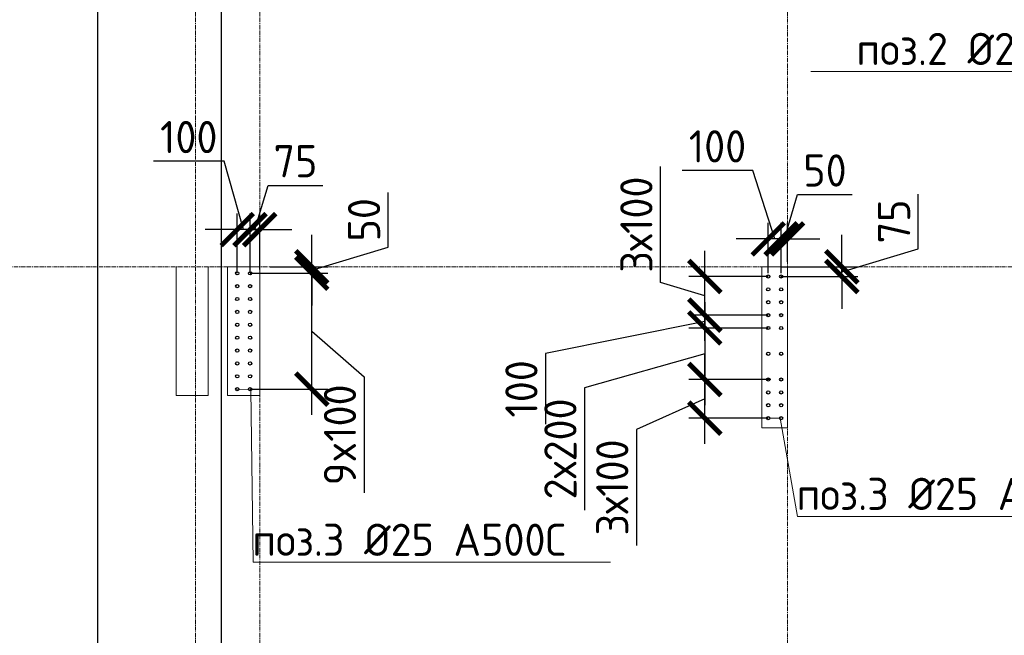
# Model space of a CAD drawing. Header units: millimetres. Extents: x -56135 to 1694203, y -446411 to -23139.
# Tile 206 of 256: x 958893 to 966542, y -124661 to -119880. Entities that reach past the tile are written whole.
import ezdxf
from ezdxf import colors
from ezdxf.entities.mleader import LeaderData, LeaderLine
from ezdxf.math import Vec2, Vec3

# ---------------------------------------------------------------- set-up
doc = ezdxf.new("R2010")
doc.units = ezdxf.units.MM
for name, pattern in [('01 Штриховая _4 мм_', [6, 3.5, -2.5]), ('______5', [1100, 800, -100, 100, -100]), ('HIDDEN2', [4.7625, 3.175, -1.5875]), ('осевая', [50.8, 31.75, -6.35, 6.35, -6.35])]:
    doc.linetypes.add(name, pattern=pattern)
for name, color, linetype, lineweight in [('0 Фундамент', 5, 'Continuous', 30), ('1 Стены', 3, 'Continuous', 30), ('Оси', 40, '______5', 18), ('подоснова', 151, 'Continuous', 5), ('РАЗМЕРЫ', 1, 'Continuous', 9), ('СТЕНЫ', 3, 'Continuous', 30)]:
    doc.layers.add(name, color=color, linetype=linetype, lineweight=lineweight)
doc.styles.add('GOST-2.304_Type-B', font='GOST_Common.ttf')
doc.dimstyles.new('СПДС', dxfattribs={"dimscale": 100, "dimtxt": 2.5, "dimasz": 2.5, "dimexe": 1.25, "dimexo": 0, "dimtad": 1, "dimdec": 0, "dimtxsty": 'GOST-2.304_Type-B', "dimblk": 'ARCHTICK', "dimcen": 2.5, "dimdle": 2, "dimadec": 0, "dimazin": 2, "dimtfac": 0.75, "dimtdec": 0, "dimtmove": 1, "dimatfit": 3, "dimfxl": 1, "dimtolj": 1, "dimarcsym": 1})

# ---------------------------------------------------------------- blocks, each defined once
blk = doc.blocks.new('оси 2.2-2.3')
at = {"layer": 'Оси', "color": 16, "linetype": 'осевая', "lineweight": 0, "transparency": 33554687}
for p, q in [((478554.9, -104267.9), (478554.9, -134893.5)), ((473954.9, -105027.5), (473954.9, -134138.1)), ((474454.9, -105027.5), (474454.9, -134138.1)), ((468076.3, -121995.4), (524372.9, -121995.4))]:
    blk.add_line(p, q, dxfattribs=at)
blk = doc.blocks.new('_ArchTick')
at = {"color": 0, "linetype": 'ByBlock', "const_width": 0.15}
blk.add_lwpolyline([(-0.5, -0.5), (0.5, 0.5)], dxfattribs=at)
blk = doc.blocks.new('*D284')
at = {"layer": 'DEFPOINTS', "color": 0, "transparency": 16777216}
for p in [(959501.7, -106299.2), (960758.3, -106299.2), (960826.5, -128199.2)]:
    blk.add_point(p, dxfattribs=at)
at = {"layer": 'РАЗМЕРЫ', "color": 0, "lineweight": -2, "transparency": 16777216}
for p, q in [((959501.7, -128399.2), (959501.7, -106099.2)), ((960758.3, -106299.2), (959376.7, -106299.2)), ((960826.5, -128199.2), (959376.7, -128199.2))]:
    blk.add_line(p, q, dxfattribs=at)
at = {"layer": 'РАЗМЕРЫ', "color": 0, "lineweight": -2, "transparency": 16777216, "xscale": 250, "yscale": 250, "zscale": 250}
for p, rotation in [((959501.7, -106299.2), 90), ((959501.7, -128199.2), 270)]:
    blk.add_blockref('_ArchTick', p, dxfattribs=dict(at, rotation=rotation))
at = {"layer": 'РАЗМЕРЫ', "color": 0, "transparency": 16777216, "insert": (959314.2, -117249.2), "char_height": 250, "attachment_point": 5, "rotation": 90, "style": 'GOST-2.304_Type-B'}
blk.add_mtext('\\A1;21900', dxfattribs=at)
blk = doc.blocks.new('стены тп')
at = {"layer": '1 Стены', "color": 252, "linetype": 'HIDDEN2', "lineweight": 0, "true_color": 0x939598}
for p, q in [((862590.6, -203025.6), (862340.6, -203025.6)), ((862340.6, -203025.6), (862340.6, -204025.6)), ((862590.6, -204025.6), (862590.6, -203025.6)), ((866570.6, -203025.6), (866490.6, -203025.6)), ((866490.6, -203025.6), (866490.6, -204275.6)), ((866690.6, -203025.6), (866570.6, -203025.6)), ((866690.6, -204275.6), (866690.6, -203025.6)), ((862340.6, -204025.6), (862590.6, -204025.6)), ((866490.6, -204275.6), (866570.6, -204275.6)), ((866570.6, -204275.6), (866690.6, -204275.6))]:
    blk.add_line(p, q, dxfattribs=at)
blk = doc.blocks.new('*D448')
at = {"layer": 'DEFPOINTS', "color": 0, "transparency": 16777216}
for p in [(964215.3, -122674.2), (964708.3, -122674.2, -360), (964708.3, -122974.2, -360)]:
    blk.add_point(p, dxfattribs=at)
at = {"layer": 'РАЗМЕРЫ', "color": 0, "lineweight": -2, "transparency": 16777216}
for p, q in [((964215.3, -123174.2), (964215.3, -122474.2)), ((964708.3, -122674.2), (964090.3, -122674.2)), ((964215.3, -122824.2), (963684, -123062.3)), ((964708.3, -122974.2), (964090.3, -122974.2)), ((963684, -123062.3), (963684, -123962.3))]:
    blk.add_line(p, q, dxfattribs=at)
at = {"layer": 'РАЗМЕРЫ', "color": 0, "lineweight": -2, "transparency": 16777216, "xscale": 250, "yscale": 250, "zscale": 250}
for p, rotation in [((964215.3, -122674.2), 90), ((964215.3, -122974.2), 270)]:
    blk.add_blockref('_ArchTick', p, dxfattribs=dict(at, rotation=rotation))
at = {"layer": 'РАЗМЕРЫ', "color": 0, "transparency": 16777216, "insert": (963496.5, -123512.3), "char_height": 250, "attachment_point": 5, "rotation": 90, "style": 'GOST-2.304_Type-B'}
blk.add_mtext('\\A1;3х100', dxfattribs=at)
blk = doc.blocks.new('*D449')
at = {"layer": 'DEFPOINTS', "color": 0, "transparency": 16777216}
for p in [(964215.3, -121874.2), (964708.3, -121874.2, -360), (964708.3, -122174.2, -360)]:
    blk.add_point(p, dxfattribs=at)
at = {"layer": 'РАЗМЕРЫ', "color": 0, "lineweight": -2, "transparency": 16777216}
for p, q in [((963871.5, -121921), (963871.5, -121021)), ((964215.3, -122374.2), (964215.3, -121674.2)), ((964708.3, -121874.2), (964090.3, -121874.2)), ((964215.3, -122024.2), (963871.5, -121921)), ((964708.3, -122174.2), (964090.3, -122174.2))]:
    blk.add_line(p, q, dxfattribs=at)
at = {"layer": 'РАЗМЕРЫ', "color": 0, "lineweight": -2, "transparency": 16777216, "xscale": 250, "yscale": 250, "zscale": 250}
for p, rotation in [((964215.3, -121874.2), 90), ((964215.3, -122174.2), 270)]:
    blk.add_blockref('_ArchTick', p, dxfattribs=dict(at, rotation=rotation))
at = {"layer": 'РАЗМЕРЫ', "color": 0, "transparency": 16777216, "insert": (963684, -121471), "char_height": 250, "attachment_point": 5, "rotation": 90, "style": 'GOST-2.304_Type-B'}
blk.add_mtext('\\A1;3х100', dxfattribs=at)
blk = doc.blocks.new('*D450')
at = {"layer": 'DEFPOINTS', "color": 0, "transparency": 16777216}
for p in [(964708.3, -122274.2, -360), (964215.3, -122674.2), (964728.3, -122674.2, -360)]:
    blk.add_point(p, dxfattribs=at)
at = {"layer": 'РАЗМЕРЫ', "color": 0, "lineweight": -2, "transparency": 16777216}
for p, q in [((964215.3, -122074.2), (964215.3, -122874.2)), ((964708.3, -122274.2), (964090.3, -122274.2)), ((964215.3, -122474.2), (963281.3, -122738.4)), ((964728.3, -122674.2), (964090.3, -122674.2)), ((963281.3, -122738.4), (963281.3, -123688.4))]:
    blk.add_line(p, q, dxfattribs=at)
at = {"layer": 'РАЗМЕРЫ', "color": 0, "lineweight": -2, "transparency": 16777216, "xscale": 250, "yscale": 250, "zscale": 250}
for p, rotation in [((964215.3, -122274.2), 90), ((964215.3, -122674.2), 270)]:
    blk.add_blockref('_ArchTick', p, dxfattribs=dict(at, rotation=rotation))
at = {"layer": 'РАЗМЕРЫ', "color": 0, "transparency": 16777216, "insert": (963093.8, -123213.4), "char_height": 250, "attachment_point": 5, "rotation": 90, "style": 'GOST-2.304_Type-B'}
blk.add_mtext('\\A1;2х200', dxfattribs=at)
blk = doc.blocks.new('*D345')
at = {"layer": 'DEFPOINTS', "color": 0, "transparency": 16777216}
for p in [(964215.3, -122174.2), (964615.7, -122174.2), (964658.3, -122274.2)]:
    blk.add_point(p, dxfattribs=at)
at = {"layer": 'РАЗМЕРЫ', "color": 0, "lineweight": -2, "transparency": 16777216}
for p, q in [((964215.3, -122174.2), (964215.3, -121924.2)), ((964215.3, -122224.2), (962978.5, -122472)), ((964615.7, -122174.2), (964090.3, -122174.2)), ((964215.3, -122274.2), (964215.3, -122174.2)), ((964215.3, -122274.2), (964215.3, -122174.2)), ((964658.3, -122274.2), (964090.3, -122274.2)), ((964215.3, -122274.2), (964215.3, -122524.2)), ((962978.5, -122472), (962978.5, -123022))]:
    blk.add_line(p, q, dxfattribs=at)
at = {"layer": 'РАЗМЕРЫ', "color": 0, "lineweight": -2, "transparency": 16777216, "xscale": 250, "yscale": 250, "zscale": 250}
for p, rotation in [((964215.3, -122174.2), 270), ((964215.3, -122274.2), 90)]:
    blk.add_blockref('_ArchTick', p, dxfattribs=dict(at, rotation=rotation))
at = {"layer": 'РАЗМЕРЫ', "color": 0, "transparency": 16777216, "insert": (962791, -122747), "char_height": 250, "attachment_point": 5, "rotation": 90, "style": 'GOST-2.304_Type-B'}
blk.add_mtext('\\A1;100', dxfattribs=at)
blk = doc.blocks.new('*D451')
at = {"layer": 'DEFPOINTS', "color": 0, "transparency": 16777216}
for p in [(964808.7, -121799.2, -360), (965279.8, -121799.2), (964808.7, -121874.2, -360)]:
    blk.add_point(p, dxfattribs=at)
at = {"layer": 'РАЗМЕРЫ', "color": 0, "lineweight": -2, "transparency": 16777216}
for p, q in [((965873.6, -121658.5), (965873.6, -121234.7)), ((965279.8, -121799.2), (965279.8, -121549.2)), ((965279.8, -121836.7), (965873.6, -121658.5)), ((964808.7, -121799.2), (965404.8, -121799.2)), ((965279.8, -121874.2), (965279.8, -121799.2)), ((965279.8, -121874.2), (965279.8, -121799.2)), ((964808.7, -121874.2), (965404.8, -121874.2)), ((965279.8, -121874.2), (965279.8, -122124.2))]:
    blk.add_line(p, q, dxfattribs=at)
at = {"layer": 'РАЗМЕРЫ', "color": 0, "lineweight": -2, "transparency": 16777216, "xscale": 250, "yscale": 250, "zscale": 250}
for p, rotation in [((965279.8, -121799.2), 270), ((965279.8, -121874.2), 90)]:
    blk.add_blockref('_ArchTick', p, dxfattribs=dict(at, rotation=rotation))
at = {"layer": 'РАЗМЕРЫ', "color": 0, "transparency": 16777216, "insert": (965686.1, -121446.6), "char_height": 250, "attachment_point": 5, "rotation": 90, "style": 'GOST-2.304_Type-B'}
blk.add_mtext('\\A1;75', dxfattribs=at)
blk = doc.blocks.new('*D346')
at = {"layer": 'DEFPOINTS', "color": 0, "transparency": 16777216}
for p in [(964808.7, -121581.9), (964858.2, -121760.9), (964808.7, -121849.2)]:
    blk.add_point(p, dxfattribs=at)
at = {"layer": 'РАЗМЕРЫ', "color": 0, "lineweight": -2, "transparency": 16777216}
for p, q in [((964833.4, -121581.9), (964936.5, -121238.2)), ((964936.5, -121238.2), (965361.5, -121238.2)), ((964808.7, -121849.2), (964808.7, -121456.9)), ((964858.2, -121760.9), (964858.2, -121456.9)), ((964808.7, -121581.9), (964558.7, -121581.9)), ((964858.2, -121581.9), (964808.7, -121581.9)), ((964858.2, -121581.9), (964808.7, -121581.9)), ((964858.2, -121581.9), (965108.2, -121581.9))]:
    blk.add_line(p, q, dxfattribs=at)
at = {"layer": 'РАЗМЕРЫ', "color": 0, "lineweight": -2, "transparency": 16777216, "xscale": 250, "yscale": 250, "zscale": 250}
blk.add_blockref('_ArchTick', (964808.7, -121581.9), dxfattribs=at)
at = {"layer": 'РАЗМЕРЫ', "color": 0, "lineweight": -2, "transparency": 16777216, "xscale": 250, "yscale": 250, "zscale": 250, "rotation": 180}
blk.add_blockref('_ArchTick', (964858.2, -121581.9), dxfattribs=at)
at = {"layer": 'РАЗМЕРЫ', "color": 0, "transparency": 16777216, "insert": (965149, -121050.7), "char_height": 250, "attachment_point": 5, "style": 'GOST-2.304_Type-B'}
blk.add_mtext('\\A1;50', dxfattribs=at)
blk = doc.blocks.new('_None')
blk = doc.blocks.new('*D304')
at = {"layer": 'DEFPOINTS', "color": 0, "transparency": 16777216}
for p in [(964708.3, -121581.9), (964708.3, -121849.2, -360), (964808.7, -121849.2)]:
    blk.add_point(p, dxfattribs=at)
at = {"layer": 'РАЗМЕРЫ', "color": 0, "lineweight": -2, "transparency": 16777216}
for p, q in [((964589.2, -121050.7), (964039.2, -121050.7)), ((964758.5, -121581.9), (964589.2, -121050.7)), ((964708.3, -121849.2), (964708.3, -121456.9)), ((964808.7, -121849.2), (964808.7, -121456.9)), ((964708.3, -121581.9), (964458.3, -121581.9)), ((964808.7, -121581.9), (964708.3, -121581.9)), ((964808.7, -121581.9), (964708.3, -121581.9)), ((964808.7, -121581.9), (965058.7, -121581.9))]:
    blk.add_line(p, q, dxfattribs=at)
at = {"layer": 'РАЗМЕРЫ', "color": 0, "lineweight": -2, "transparency": 16777216, "xscale": 250, "yscale": 250, "zscale": 250}
blk.add_blockref('_ArchTick', (964708.3, -121581.9), dxfattribs=at)
at = {"layer": 'РАЗМЕРЫ', "color": 0, "lineweight": -2, "transparency": 16777216, "xscale": 250, "yscale": 250, "zscale": 250, "rotation": 180}
blk.add_blockref('_ArchTick', (964808.7, -121581.9), dxfattribs=at)
at = {"layer": 'РАЗМЕРЫ', "color": 0, "transparency": 16777216, "insert": (964314.2, -120863.2), "char_height": 250, "attachment_point": 5, "style": 'GOST-2.304_Type-B'}
blk.add_mtext('\\A1;100', dxfattribs=at)
blk = doc.blocks.new('*D647')
at = {"layer": 'DEFPOINTS', "color": 0, "transparency": 16777216}
for p in [(960683.2, -121849.2), (961162.4, -121849.2), (960683.2, -122749.2)]:
    blk.add_point(p, dxfattribs=at)
at = {"layer": 'РАЗМЕРЫ', "color": 0, "lineweight": -2, "transparency": 16777216}
for p, q in [((961162.4, -122949.2), (961162.4, -121649.2)), ((960683.2, -121849.2), (961287.4, -121849.2)), ((961162.4, -122299.2), (961568.7, -122653.9)), ((961568.7, -122653.9), (961568.7, -123553.9)), ((960683.2, -122749.2), (961287.4, -122749.2))]:
    blk.add_line(p, q, dxfattribs=at)
at = {"layer": 'РАЗМЕРЫ', "color": 0, "lineweight": -2, "transparency": 16777216, "xscale": 250, "yscale": 250, "zscale": 250}
for p, rotation in [((961162.4, -121849.2), 90), ((961162.4, -122749.2), 270)]:
    blk.add_blockref('_ArchTick', p, dxfattribs=dict(at, rotation=rotation))
at = {"layer": 'РАЗМЕРЫ', "color": 0, "transparency": 16777216, "insert": (961381.2, -123103.9), "char_height": 250, "attachment_point": 5, "rotation": 90, "style": 'GOST-2.304_Type-B'}
blk.add_mtext('\\A1;9x100', dxfattribs=at)
blk = doc.blocks.new('*D648')
at = {"layer": 'DEFPOINTS', "color": 0, "transparency": 16777216}
for p in [(960838.1, -121799.2), (961162.4, -121799.2), (960838.1, -121849.2)]:
    blk.add_point(p, dxfattribs=at)
at = {"layer": 'РАЗМЕРЫ', "color": 0, "lineweight": -2, "transparency": 16777216}
for p, q in [((961756.2, -121646), (961756.2, -121221)), ((961162.4, -121799.2), (961162.4, -121549.2)), ((961162.4, -121824.2), (961756.2, -121646)), ((960838.1, -121799.2), (961287.4, -121799.2)), ((961162.4, -121849.2), (961162.4, -121799.2)), ((961162.4, -121849.2), (961162.4, -121799.2)), ((960838.1, -121849.2), (961287.4, -121849.2)), ((961162.4, -121849.2), (961162.4, -122099.2))]:
    blk.add_line(p, q, dxfattribs=at)
at = {"layer": 'РАЗМЕРЫ', "color": 0, "lineweight": -2, "transparency": 16777216, "xscale": 250, "yscale": 250, "zscale": 250}
for p, rotation in [((961162.4, -121799.2), 270), ((961162.4, -121849.2), 90)]:
    blk.add_blockref('_ArchTick', p, dxfattribs=dict(at, rotation=rotation))
at = {"layer": 'РАЗМЕРЫ', "color": 0, "transparency": 16777216, "insert": (961568.7, -121433.5), "char_height": 250, "attachment_point": 5, "rotation": 90, "style": 'GOST-2.304_Type-B'}
blk.add_mtext('\\A1;50', dxfattribs=at)
blk = doc.blocks.new('*D649')
at = {"layer": 'DEFPOINTS', "color": 0, "transparency": 16777216}
for p in [(960683.2, -121510), (960758.2, -121820.8), (960683.2, -121849.2)]:
    blk.add_point(p, dxfattribs=at)
at = {"layer": 'РАЗМЕРЫ', "color": 0, "lineweight": -2, "transparency": 16777216}
for p, q in [((960720.7, -121510), (960823.8, -121166.3)), ((960823.8, -121166.3), (961247.7, -121166.3)), ((960683.2, -121849.2), (960683.2, -121385)), ((960758.2, -121820.8), (960758.2, -121385)), ((960683.2, -121510), (960433.2, -121510)), ((960758.2, -121510), (960683.2, -121510)), ((960758.2, -121510), (960683.2, -121510)), ((960758.2, -121510), (961008.2, -121510))]:
    blk.add_line(p, q, dxfattribs=at)
at = {"layer": 'РАЗМЕРЫ', "color": 0, "lineweight": -2, "transparency": 16777216, "xscale": 250, "yscale": 250, "zscale": 250}
blk.add_blockref('_ArchTick', (960683.2, -121510), dxfattribs=at)
at = {"layer": 'РАЗМЕРЫ', "color": 0, "lineweight": -2, "transparency": 16777216, "xscale": 250, "yscale": 250, "zscale": 250, "rotation": 180}
blk.add_blockref('_ArchTick', (960758.2, -121510), dxfattribs=at)
at = {"layer": 'РАЗМЕРЫ', "color": 0, "transparency": 16777216, "insert": (961035.7, -120978.8), "char_height": 250, "attachment_point": 5, "style": 'GOST-2.304_Type-B'}
blk.add_mtext('\\A1;75', dxfattribs=at)
blk = doc.blocks.new('*D650')
at = {"layer": 'DEFPOINTS', "color": 0, "transparency": 16777216}
for p in [(960583.2, -121510), (960683.2, -121799.2), (960583.2, -121849.2)]:
    blk.add_point(p, dxfattribs=at)
at = {"layer": 'РАЗМЕРЫ', "color": 0, "lineweight": -2, "transparency": 16777216}
for p, q in [((960481.8, -120978.8), (959931.8, -120978.8)), ((960633.2, -121510), (960481.8, -120978.8)), ((960583.2, -121849.2), (960583.2, -121385)), ((960683.2, -121799.2), (960683.2, -121385)), ((960583.2, -121510), (960333.2, -121510)), ((960683.2, -121510), (960583.2, -121510)), ((960683.2, -121510), (960583.2, -121510)), ((960683.2, -121510), (960933.2, -121510))]:
    blk.add_line(p, q, dxfattribs=at)
at = {"layer": 'РАЗМЕРЫ', "color": 0, "lineweight": -2, "transparency": 16777216, "xscale": 250, "yscale": 250, "zscale": 250}
blk.add_blockref('_ArchTick', (960583.2, -121510), dxfattribs=at)
at = {"layer": 'РАЗМЕРЫ', "color": 0, "lineweight": -2, "transparency": 16777216, "xscale": 250, "yscale": 250, "zscale": 250, "rotation": 180}
blk.add_blockref('_ArchTick', (960683.2, -121510), dxfattribs=at)
at = {"layer": 'РАЗМЕРЫ', "color": 0, "transparency": 16777216, "insert": (960206.8, -120791.3), "char_height": 250, "attachment_point": 5, "style": 'GOST-2.304_Type-B'}
blk.add_mtext('\\A1;100', dxfattribs=at)
blk = doc.blocks.new('стены  тп')
at = {"layer": 'СТЕНЫ', "color": 251, "linetype": '01 Штриховая _4 мм_', "lineweight": 0, "true_color": 0x636466}
for p, q in [((542712.3, -332125.7, 3100), (542462.3, -332125.7, 3100)), ((542462.3, -332125.7, 3100), (542462.3, -333125.7, 3100)), ((542712.3, -333125.7, 3100), (542712.3, -332125.7, 3100)), ((546692.3, -332125.7, 3100), (546612.3, -332125.7, 3100)), ((546612.3, -332125.7, 3100), (546612.3, -333375.7, 3100)), ((546812.3, -332125.7, 3100), (546692.3, -332125.7, 3100)), ((546812.3, -333375.7, 3100), (546812.3, -332125.7, 3100)), ((542462.3, -333125.7, 3100), (542712.3, -333125.7, 3100)), ((546612.3, -333375.7, 3100), (546692.3, -333375.7, 3100)), ((546692.3, -333375.7, 3100), (546812.3, -333375.7, 3100))]:
    blk.add_line(p, q, dxfattribs=at)

msp = doc.modelspace()

# ---------------------------------------------------------------- linework, layer by layer
at = {"layer": '0 Фундамент'}
msp.add_lwpolyline([(960458, -105949.2), (960458, -130129.2), (967808, -130129.2), (967808, -130129.2), (980308, -130129.2), (980308, -130129.2), (982658, -130129.2), (982658, -130129.2), (1008108, -130129.2), (1008108, -126049.2), (1009588, -126049.2), (1009588, -117449.2), (1008108, -117449.2), (1008108, -105949.2), (960458, -105949.2)], dxfattribs=at)
at = {"layer": '1 Стены', "color": 252, "lineweight": 0, "true_color": 0x939598}
for p, q in [((960108.2, -121799.2), (960108.2, -122799.2)), ((960358.2, -122799.2), (960358.2, -121799.2)), ((964658.3, -123049.1, -360), (964658.3, -121799.1, -360)), ((964658.3, -121799.1, -360), (964858.3, -121799.1, -360)), ((964658.3, -123049.2, -360), (964658.3, -121799.2, -360)), ((964658.3, -121799.2, -360), (964858.3, -121799.2, -360)), ((964858.3, -121799.1, -360), (964858.3, -123049.2, -360)), ((960108.2, -122799.2), (960358.2, -122799.2)), ((964858.3, -123049.1, -360), (964658.3, -123049.1, -360)), ((964858.3, -123049.2, -360), (964658.3, -123049.2, -360))]:
    msp.add_line(p, q, dxfattribs=at)
at = {"layer": 'РАЗМЕРЫ', "color": 1, "linetype": 'Continuous', "lineweight": 30}
for centre in [(960583.2, -121849.2), (960683.2, -121849.2), (964708.3, -121874.2, -360), (964808.7, -121874.2, -360), (960583.2, -121949.2), (960683.2, -121949.2), (964708.3, -121974.2, -360), (964808.7, -121974.2, -360), (960583.2, -122049.2), (960683.2, -122049.2), (964708.3, -122074.2, -360), (964808.7, -122074.2, -360), (960583.2, -122149.2), (960683.2, -122149.2), (964708.3, -122174.2, -360), (964808.7, -122174.2, -360), (960583.2, -122249.2), (960683.2, -122249.2), (964708.3, -122274.2, -360), (964808.7, -122274.2, -360), (960583.2, -122349.2), (960683.2, -122349.2), (960583.2, -122449.2), (960683.2, -122449.2), (964708.3, -122474.2, -360), (964808.7, -122474.2, -360), (960583.2, -122549.2), (960683.2, -122549.2), (960583.2, -122649.2), (960683.2, -122649.2), (964708.3, -122674.2, -360), (964808.7, -122674.2, -360), (960583.2, -122749.2), (960683.2, -122749.2), (964708.3, -122774.2, -360), (964808.7, -122774.2, -360), (964708.3, -122874.2, -360), (964808.7, -122874.2, -360), (964708.3, -122974.2, -360), (964808.7, -122974.2, -360)]:
    msp.add_circle(centre, 12.5, dxfattribs=at)

# ---------------------------------------------------------------- block references
at = {"layer": 'РАЗМЕРЫ', "color": 1}
for name, p in [('оси 2.2-2.3', (486303.3, 196.2)), ('стены тп', (98167.6, 81226.5))]:
    msp.add_blockref(name, p, dxfattribs=at)
at = {"layer": 'РАЗМЕРЫ'}
msp.add_blockref('стены  тп', (418045.9, 210326.6, -3100), dxfattribs=at)

# ---------------------------------------------------------------- dimensions: what is measured, and where the dimension line sits
at = {"layer": 'РАЗМЕРЫ', "color": 1}
for base, p1, p2, picture, middle in [((959501.7, -106299.2), (960826.5, -128199.2), (960758.3, -106299.2), '*D284', (959314.2, -117249.2)), ((961162.4, -121799.2), (960838.1, -121849.2), (960838.1, -121799.2), '*D648', (961568.7, -121583.5))]:
    dim = msp.add_linear_dim(base=base, p1=p1, p2=p2, angle=90, dimstyle='СПДС', dxfattribs=at)
    dim.commit()
    dim.dimension.update_dxf_attribs({"geometry": picture, "text_midpoint": middle})
dim = msp.add_linear_dim(base=(960583.2, -121510), p1=(960683.2, -121799.2), p2=(960583.2, -121849.2), dimstyle='СПДС', dxfattribs=at)
dim.commit()
dim.dimension.update_dxf_attribs({"geometry": '*D650', "text_midpoint": (960419.3, -120978.8), "dimtype": 160})
at = {"layer": 'РАЗМЕРЫ'}
dim = msp.add_linear_dim(base=(964708.3, -121581.9), p1=(964808.7, -121849.2), p2=(964708.3, -121849.2, -360), dimstyle='СПДС', dxfattribs=at)
dim.commit()
dim.dimension.update_dxf_attribs({"geometry": '*D304', "text_midpoint": (964526.7, -121050.7), "dimtype": 160})
at = {"layer": 'РАЗМЕРЫ', "color": 1}
dim = msp.add_linear_dim(base=(960683.2, -121510), p1=(960758.2, -121820.8), p2=(960683.2, -121849.2), dimstyle='СПДС', dxfattribs=at)
dim.commit()
dim.dimension.update_dxf_attribs({"geometry": '*D649', "text_midpoint": (960886.3, -120978.8)})
at = {"layer": 'РАЗМЕРЫ'}
dim = msp.add_linear_dim(base=(964808.6641, -121581.9485), p1=(964858.17, -121760.871), p2=(964808.6641, -121849.1558), dimstyle='СПДС', dxfattribs=at)
dim.commit()
dim.dimension.update_dxf_attribs({"geometry": '*D346', "text_midpoint": (964999.042, -121050.6985)})
dim = msp.add_linear_dim(base=(964215.3, -121874.2), p1=(964708.3, -122174.2, -360), p2=(964708.3, -121874.2, -360), angle=90, text='3х100', dimstyle='СПДС', dxfattribs=at)
dim.commit()
dim.dimension.update_dxf_attribs({"geometry": '*D449', "text_midpoint": (963684, -121858.5)})
dim = msp.add_linear_dim(base=(965279.8, -121799.2), p1=(964808.7, -121874.2, -360), p2=(964808.7, -121799.2, -360), angle=90, dimstyle='СПДС', dxfattribs=at)
dim.commit()
dim.dimension.update_dxf_attribs({"geometry": '*D451', "text_midpoint": (965686.1, -121596)})
at = {"layer": 'РАЗМЕРЫ', "color": 1}
dim = msp.add_linear_dim(base=(961162.4, -121849.2), p1=(960683.2, -122749.2), p2=(960683.2, -121849.2), angle=90, text='9x100', dimstyle='СПДС', dxfattribs=at)
dim.commit()
dim.dimension.update_dxf_attribs({"geometry": '*D647', "text_midpoint": (961568.7, -122716.4), "dimtype": 160})
at = {"layer": 'РАЗМЕРЫ'}
dim = msp.add_linear_dim(base=(964215.3, -122174.2), p1=(964658.3, -122274.2), p2=(964615.7, -122174.2), angle=90, dimstyle='СПДС', dxfattribs=at)
dim.commit()
dim.dimension.update_dxf_attribs({"geometry": '*D345', "text_midpoint": (962978.5, -122534.5), "dimtype": 160})
for p1, p2, text, picture, middle in [((964708.3, -122274.2, -360), (964728.3, -122674.2, -360), '2х200', '*D450', (963281.3, -122800.9)), ((964708.3, -122974.2, -360), (964708.3, -122674.2, -360), '3х100', '*D448', (963684, -123124.8))]:
    dim = msp.add_linear_dim(base=(964215.3, -122674.2), p1=p1, p2=p2, angle=90, text=text, dimstyle='СПДС', dxfattribs=at)
    dim.commit()
    dim.dimension.update_dxf_attribs({"geometry": picture, "text_midpoint": middle, "dimtype": 160})

# ---------------------------------------------------------------- leaders
at = {"layer": 'подоснова', "color": 4, "ltscale": 0.3}
ml = msp.add_multileader_mtext('Standard', dxfattribs=at)
ml.set_content('{\\C2;поз.2 %%C20 А500С }', color=4, style='GOST-2.304_Type-B')
ml.set_leader_properties(color=256, linetype='ByLayer', lineweight=15)
ml.set_arrow_properties(name='NONE')
ml.build(insert=Vec2(0, 0))
ml.multileader.update_dxf_attribs({"text_left_attachment_type": 6, "text_right_attachment_type": 6, "dogleg_length": 0.1, "arrow_head_size": 18})
ctx = ml.context
ctx.base_point, ctx.char_height, ctx.arrow_head_size, ctx.landing_gap_size, ctx.plane_origin = Vec3(965392.1, -120281.7), 250, 18, 20, Vec3(972886.6, -119320.8)
ctx.left_attachment, ctx.right_attachment, ctx.text_align_type = 6, 6, 1
notes = []
notes.append((ctx, [(0, (1, 1, 0), (967815.9, -120281.7), (-1, 0), 0.1, [(1, [(967859.6, -121876.7), (967858.3, -121937.2)], 0, [])])]))
ctx.mtext.insert, ctx.mtext.width, ctx.mtext.alignment, ctx.mtext.flow_direction = Vec3(966603.9, -119981.7), 4075.871, 2, 5
ml = msp.add_multileader_mtext('Standard', dxfattribs=at)
ml.set_content('{\\C2;поз.3 %%C25 А500С }', color=4, style='GOST-2.304_Type-B')
ml.set_leader_properties(color=256, linetype='ByLayer', lineweight=15)
ml.set_arrow_properties(name='NONE')
ml.build(insert=Vec2(0, 0))
ml.multileader.update_dxf_attribs({"text_left_attachment_type": 6, "text_right_attachment_type": 6, "dogleg_length": 0.1, "arrow_head_size": 18})
ctx = ml.context
ctx.base_point, ctx.char_height, ctx.arrow_head_size, ctx.landing_gap_size, ctx.plane_origin = Vec3(960707.3, -124093.9), 250, 18, 20, Vec3(965747, -124075.2)
ctx.left_attachment, ctx.right_attachment, ctx.text_align_type = 6, 6, 1
notes.append((ctx, [(1, (1, 1, 0), (960707.2, -124093.9), (1, 0), 0.1, [(1, [(960576.3, -122750.8), (960688.6, -122753.3)], 0, [])])]))
ctx.mtext.insert, ctx.mtext.width, ctx.mtext.alignment, ctx.mtext.flow_direction = Vec3(961919.1, -123793.9), 4075.871, 2, 5
ml = msp.add_multileader_mtext('Standard', dxfattribs=at)
ml.set_content('{\\C2;поз.3 %%C25 А500С }', color=4, style='GOST-2.304_Type-B')
ml.set_leader_properties(color=256, linetype='ByLayer', lineweight=15)
ml.set_arrow_properties(name='NONE')
ml.build(insert=Vec2(0, 0))
ml.multileader.update_dxf_attribs({"text_left_attachment_type": 6, "text_right_attachment_type": 6, "dogleg_length": 0.1, "arrow_head_size": 18})
ctx = ml.context
ctx.base_point, ctx.char_height, ctx.arrow_head_size, ctx.landing_gap_size, ctx.plane_origin = Vec3(964935.2, -123737.6), 250, 18, 20, Vec3(969974.9, -123718.9)
ctx.left_attachment, ctx.right_attachment, ctx.text_align_type = 6, 6, 1
notes.append((ctx, [(1, (1, 1, 0), (964935.1, -123737.6), (1, 0), 0.1, [(1, [(964728.3, -122974.2), (964801.2, -122973.6)], 0, [])])]))
ctx.mtext.insert, ctx.mtext.width, ctx.mtext.alignment, ctx.mtext.flow_direction = Vec3(966147, -123437.6), 4075.871, 2, 5
for ctx, leaders in notes:
    for number, flags, end, landing, length, lines in leaders:
        leader = LeaderData()
        leader.index, (leader.has_last_leader_line, leader.has_dogleg_vector, leader.attachment_direction) = number, flags
        leader.last_leader_point, leader.dogleg_vector, leader.dogleg_length = Vec3(end), Vec3(landing), length
        for number, points, colour, breaks in lines:
            line = LeaderLine()
            line.index, line.vertices, line.color, line.breaks = number, Vec3.list(points), colors.encode_raw_color(colour), breaks
            leader.lines.append(line)
        ctx.leaders.append(leader)

doc.saveas('drawing.dxf')
